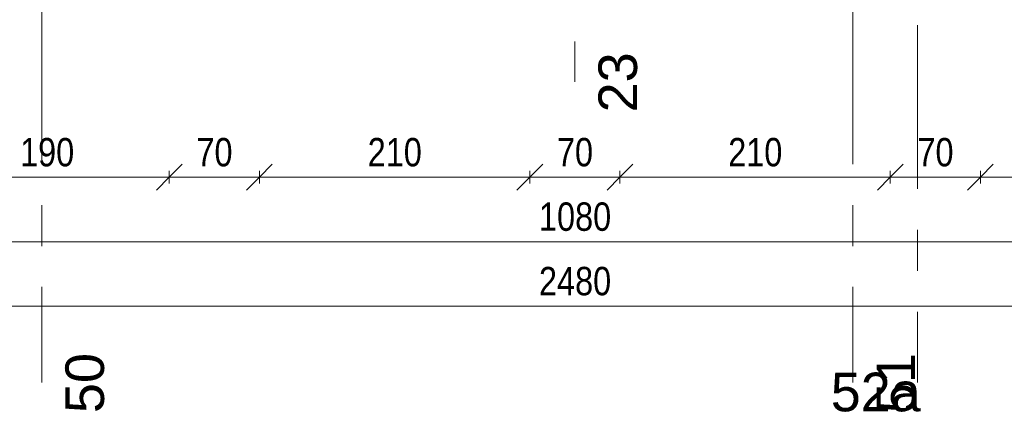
# Model space of a CAD drawing. Header units: centimetres. Extents: x -1743 to 21705, y -8842 to 3590.
# Tile 8 of 45: x -444 to 321, y -229 to 75. Entities that reach past the tile are written whole.
import ezdxf

# ---------------------------------------------------------------- set-up
doc = ezdxf.new("R2010")
doc.units = ezdxf.units.CM
doc.linetypes.add('Oś', pattern=[222.25, 127, -31.75, 31.75, -31.75])
for name, color, linetype, lineweight in [('A-ANNO-DIMS', 211, 'Continuous', 13), ('A-ANNO-DIMS-100', 211, 'Continuous', 13), ('S-GRID', 1, 'Continuous', 13), ('S-GRID-IDEN', 1, 'Continuous', 13)]:
    doc.layers.add(name, color=color, linetype=linetype, lineweight=lineweight)
doc.styles.add('Arial Narrow_2', font='ARIALN.TTF', dxfattribs={"height": 22})
doc.styles.add('Arial_1', font='arial.ttf', dxfattribs={"height": 30})
doc.dimstyles.new('Diagonal_1_100__0_1__1', dxfattribs={"dimscale": 30.48, "dimtxt": 22.515481, "dimasz": 0.656168, "dimexe": 0.164042, "dimexo": 0.0625, "dimgap": 0.065617, "dimtad": 1, "dimdec": 1, "dimrnd": 0.1, "dimdsep": 46, "dimtxsty": 'Arial Narrow_2', "dimblk1": 'OBLIQUE', "dimblk2": 'OBLIQUE', "dimsah": 1, "dimcen": 0.09, "dimazin": 0, "dimtfac": 1, "dimtdec": 4, "dimtix": 1, "dimtmove": 0, "dimatfit": 3, "dimfxl": 0.164042, "dimfxlon": 1, "dimtvp": 1, "dimtolj": 1, "dimtzin": 0, "dimarcsym": 2})

# ---------------------------------------------------------------- blocks, each defined once
blk = doc.blocks.new('Pawilon F_rvt-1-5_piętro III __10_50 m_ - stan istniejący')
at = {"layer": 'S-GRID', "linetype": 'Oś'}
blk.add_line((253.38, 515.63), (253.38, -206.1), dxfattribs=at)
at = {"layer": 'S-GRID-IDEN', "insert": (221.07, -213.56), "char_height": 30, "width": 72.1, "attachment_point": 5, "line_spacing_factor": 0.936439, "style": 'Arial_1'}
blk.add_mtext('\\pxqc,t4.23333,8.46667,12.7,16.93333,21.16667,25.4,29.63333,33.86667,38.1,42.33333,46.56667,50.8,55.03333,59.26667,63.5,67.73333,71.96667,76.2,80.43333,84.66667,88.9,93.13333,97.36667,101.6,105.83333,110.06667,114.3,118.53333,122.76667,127,131.23333,135.46667;{52a}', dxfattribs=at)
blk = doc.blocks.new('Pawilon E_rvt-1-5_piętro III __10_50 m_ - stan istniejący')
at = {"layer": 'S-GRID', "linetype": 'Oś'}
for p, q in [((-426.62, 534.83), (-426.62, -206.1)), ((203.38, 534.83), (203.38, -206.1))]:
    blk.add_line(p, q, dxfattribs=at)
at = {"layer": 'S-GRID-IDEN', "char_height": 30, "width": 48.3, "attachment_point": 5, "rotation": 90, "line_spacing_factor": 0.936439, "style": 'Arial_1'}
for s, insert in [('\\pxqc,t4.23333,8.46667,12.7,16.93333,21.16667,25.4,29.63333,33.86667,38.1,42.33333,46.56667,50.8,55.03333,59.26667,63.5,67.73333,71.96667,76.2,80.43333,84.66667,88.9,93.13333,97.36667,101.6,105.83333,110.06667,114.3,118.53333,122.76667,127,131.23333,135.46667;{50}', (-393.12, -206.43)), ('\\pxqc,t4.23333,8.46667,12.7,16.93333,21.16667,25.4,29.63333,33.86667,38.1,42.33333,46.56667,50.8,55.03333,59.26667,63.5,67.73333,71.96667,76.2,80.43333,84.66667,88.9,93.13333,97.36667,101.6,105.83333,110.06667,114.3,118.53333,122.76667,127,131.23333,135.46667;{51}', (236.88, -206.43))]:
    blk.add_mtext(s, dxfattribs=dict(at, insert=insert))
blk = doc.blocks.new('DIMBLOCK60-5_piętro III __10_50 m_ - stan istniejący')
at = {"layer": 'A-ANNO-DIMS-100'}
for p, q in [((-1252.62, -146.77), (-1242.62, -136.77)), ((1227.38, -146.77), (1237.38, -136.77)), ((-1252.62, -141.77), (-1252.62, -151.77)), ((-1252.62, -146.77), (-1252.62, -141.77)), ((1227.38, -141.77), (1227.38, -151.77)), ((1227.38, -146.77), (1227.38, -141.77)), ((-1252.62, -146.77), (-1262.62, -156.77)), ((-1252.62, -146.77), (1227.38, -146.77)), ((1227.38, -146.77), (1217.38, -156.77))]:
    blk.add_line(p, q, dxfattribs=at)
at = {"layer": 'A-ANNO-DIMS-100', "color": 0, "insert": (-40.5, -116.33), "char_height": 22, "width": 66.9031, "attachment_point": 1, "line_spacing_factor": 0.974696, "style": 'Arial Narrow_2'}
blk.add_mtext('2480', dxfattribs=at)
blk = doc.blocks.new('_Oblique')
at = {"color": 0, "linetype": 'ByBlock', "lineweight": -2}
blk.add_line((-0.5, -0.5), (0.5, 0.5), dxfattribs=at)
blk = doc.blocks.new('DIMBLOCK83-5_piętro III __10_50 m_ - stan istniejący')
at = {"layer": 'A-ANNO-DIMS-100'}
for p, q in [((302.38, -46.77), (312.38, -36.77)), ((492.38, -46.77), (502.38, -36.77)), ((302.38, -41.77), (302.38, -51.77)), ((302.38, -46.77), (302.38, -41.77)), ((492.38, -41.77), (492.38, -51.77)), ((492.38, -46.77), (492.38, -41.77)), ((302.38, -46.77), (292.38, -56.77)), ((492.38, -46.77), (302.38, -46.77)), ((492.38, -46.77), (482.38, -56.77))]:
    blk.add_line(p, q, dxfattribs=at)
at = {"layer": 'A-ANNO-DIMS-100', "color": 0, "insert": (376.47, -16.33), "char_height": 22, "width": 50.1774, "attachment_point": 1, "line_spacing_factor": 0.974696, "style": 'Arial Narrow_2'}
blk.add_mtext('190', dxfattribs=at)
blk = doc.blocks.new('DIMBLOCK84-5_piętro III __10_50 m_ - stan istniejący')
at = {"layer": 'A-ANNO-DIMS-100'}
for p, q in [((232.38, -46.77), (242.38, -36.77)), ((302.38, -46.77), (312.38, -36.77)), ((232.38, -41.77), (232.38, -51.77)), ((232.38, -46.77), (232.38, -41.77)), ((302.38, -41.77), (302.38, -51.77)), ((302.38, -46.77), (302.38, -41.77)), ((232.38, -46.77), (222.38, -56.77)), ((302.38, -46.77), (232.38, -46.77)), ((302.38, -46.77), (292.38, -56.77))]:
    blk.add_line(p, q, dxfattribs=at)
at = {"layer": 'A-ANNO-DIMS-100', "color": 0, "insert": (253.44, -16.33), "char_height": 22, "width": 33.4516, "attachment_point": 1, "line_spacing_factor": 0.974696, "style": 'Arial Narrow_2'}
blk.add_mtext('70', dxfattribs=at)
blk = doc.blocks.new('DIMBLOCK85-5_piętro III __10_50 m_ - stan istniejący')
at = {"layer": 'A-ANNO-DIMS-100'}
for p, q in [((22.38, -46.77), (32.38, -36.77)), ((232.38, -46.77), (242.38, -36.77)), ((22.38, -41.77), (22.38, -51.77)), ((22.38, -46.77), (22.38, -41.77)), ((232.38, -41.77), (232.38, -51.77)), ((232.38, -46.77), (232.38, -41.77)), ((22.38, -46.77), (12.38, -56.77)), ((232.38, -46.77), (22.38, -46.77)), ((232.38, -46.77), (222.38, -56.77))]:
    blk.add_line(p, q, dxfattribs=at)
at = {"layer": 'A-ANNO-DIMS-100', "color": 0, "insert": (106.47, -16.33), "char_height": 22, "width": 50.1774, "attachment_point": 1, "line_spacing_factor": 0.974696, "style": 'Arial Narrow_2'}
blk.add_mtext('210', dxfattribs=at)
blk = doc.blocks.new('DIMBLOCK86-5_piętro III __10_50 m_ - stan istniejący')
at = {"layer": 'A-ANNO-DIMS-100'}
for p, q in [((-47.62, -46.77), (-37.62, -36.77)), ((22.38, -46.77), (32.38, -36.77)), ((-47.62, -41.77), (-47.62, -51.77)), ((-47.62, -46.77), (-47.62, -41.77)), ((22.38, -41.77), (22.38, -51.77)), ((22.38, -46.77), (22.38, -41.77)), ((-47.62, -46.77), (-57.62, -56.77)), ((22.38, -46.77), (-47.62, -46.77)), ((22.38, -46.77), (12.38, -56.77))]:
    blk.add_line(p, q, dxfattribs=at)
at = {"layer": 'A-ANNO-DIMS-100', "color": 0, "insert": (-26.56, -16.33), "char_height": 22, "width": 33.4516, "attachment_point": 1, "line_spacing_factor": 0.974696, "style": 'Arial Narrow_2'}
blk.add_mtext('70', dxfattribs=at)
blk = doc.blocks.new('DIMBLOCK87-5_piętro III __10_50 m_ - stan istniejący')
at = {"layer": 'A-ANNO-DIMS-100'}
for p, q in [((-257.62, -46.77), (-247.62, -36.77)), ((-47.62, -46.77), (-37.62, -36.77)), ((-257.62, -41.77), (-257.62, -51.77)), ((-257.62, -46.77), (-257.62, -41.77)), ((-47.62, -41.77), (-47.62, -51.77)), ((-47.62, -46.77), (-47.62, -41.77)), ((-257.62, -46.77), (-267.62, -56.77)), ((-47.62, -46.77), (-257.62, -46.77)), ((-47.62, -46.77), (-57.62, -56.77))]:
    blk.add_line(p, q, dxfattribs=at)
at = {"layer": 'A-ANNO-DIMS-100', "color": 0, "insert": (-173.53, -16.33), "char_height": 22, "width": 50.1774, "attachment_point": 1, "line_spacing_factor": 0.974696, "style": 'Arial Narrow_2'}
blk.add_mtext('210', dxfattribs=at)
blk = doc.blocks.new('DIMBLOCK88-5_piętro III __10_50 m_ - stan istniejący')
at = {"layer": 'A-ANNO-DIMS-100'}
for p, q in [((-327.62, -46.77), (-317.62, -36.77)), ((-257.62, -46.77), (-247.62, -36.77)), ((-327.62, -41.77), (-327.62, -51.77)), ((-327.62, -46.77), (-327.62, -41.77)), ((-257.62, -41.77), (-257.62, -51.77)), ((-257.62, -46.77), (-257.62, -41.77)), ((-327.62, -46.77), (-337.62, -56.77)), ((-257.62, -46.77), (-327.62, -46.77)), ((-257.62, -46.77), (-267.62, -56.77))]:
    blk.add_line(p, q, dxfattribs=at)
at = {"layer": 'A-ANNO-DIMS-100', "color": 0, "insert": (-306.56, -16.33), "char_height": 22, "width": 33.4516, "attachment_point": 1, "line_spacing_factor": 0.974696, "style": 'Arial Narrow_2'}
blk.add_mtext('70', dxfattribs=at)
blk = doc.blocks.new('DIMBLOCK89-5_piętro III __10_50 m_ - stan istniejący')
at = {"layer": 'A-ANNO-DIMS-100'}
for p, q in [((-517.62, -46.77), (-507.62, -36.77)), ((-327.62, -46.77), (-317.62, -36.77)), ((-517.62, -41.77), (-517.62, -51.77)), ((-517.62, -46.77), (-517.62, -41.77)), ((-327.62, -41.77), (-327.62, -51.77)), ((-327.62, -46.77), (-327.62, -41.77)), ((-517.62, -46.77), (-527.62, -56.77)), ((-327.62, -46.77), (-517.62, -46.77)), ((-327.62, -46.77), (-337.62, -56.77))]:
    blk.add_line(p, q, dxfattribs=at)
at = {"layer": 'A-ANNO-DIMS-100', "color": 0, "insert": (-443.53, -16.33), "char_height": 22, "width": 50.1774, "attachment_point": 1, "line_spacing_factor": 0.974696, "style": 'Arial Narrow_2'}
blk.add_mtext('190', dxfattribs=at)
blk = doc.blocks.new('DIMBLOCK97-5_piętro III __10_50 m_ - stan istniejący')
at = {"layer": 'A-ANNO-DIMS-100'}
for p, q in [((-552.62, -96.77), (-542.62, -86.77)), ((-552.62, -91.77), (-552.62, -101.77)), ((-552.62, -96.77), (-552.62, -91.77)), ((527.38, -96.77), (537.38, -86.77)), ((527.38, -91.77), (527.38, -101.77)), ((527.38, -96.77), (527.38, -91.77)), ((-552.62, -96.77), (-562.62, -106.77)), ((527.38, -96.77), (-552.62, -96.77)), ((527.38, -96.77), (517.38, -106.77))]:
    blk.add_line(p, q, dxfattribs=at)
at = {"layer": 'A-ANNO-DIMS-100', "color": 0, "insert": (-40.5, -66.33), "char_height": 22, "width": 66.9031, "attachment_point": 1, "line_spacing_factor": 0.974696, "style": 'Arial Narrow_2'}
blk.add_mtext('1080', dxfattribs=at)

msp = doc.modelspace()

# ---------------------------------------------------------------- linework, layer by layer
at = {"layer": 'S-GRID', "linetype": 'Oś'}
msp.add_line((-12.62, 2884.27), (-12.62, 27.13), dxfattribs=at)

# ---------------------------------------------------------------- block references
at = {"lineweight": 5}
for name in ['Pawilon E_rvt-1-5_piętro III __10_50 m_ - stan istniejący', 'Pawilon F_rvt-1-5_piętro III __10_50 m_ - stan istniejący']:
    msp.add_blockref(name, (0, 0), dxfattribs=at)

# ---------------------------------------------------------------- texts
at = {"layer": 'S-GRID-IDEN', "insert": (20.88, 26.79), "char_height": 30, "width": 48.3, "attachment_point": 5, "rotation": 90, "line_spacing_factor": 0.936439, "style": 'Arial_1'}
msp.add_mtext('\\pxqc,t4.23333,8.46667,12.7,16.93333,21.16667,25.4,29.63333,33.86667,38.1,42.33333,46.56667,50.8,55.03333,59.26667,63.5,67.73333,71.96667,76.2,80.43333,84.66667,88.9,93.13333,97.36667,101.6,105.83333,110.06667,114.3,118.53333,122.76667,127,131.23333,135.46667;{23}', dxfattribs=at)

# ---------------------------------------------------------------- dimensions: what is measured, and where the dimension line sits
at = {"layer": 'A-ANNO-DIMS'}
for base, p1, p2, override, picture, middle in [((-517.62, -46.77), (-327.62, -41.77), (-517.62, -41.77), {"dimpost": '<>', "dimfxl": 190}, 'DIMBLOCK89-5_piętro III __10_50 m_ - stan istniejący', (-422.62, -33.53)), ((-327.62, -46.77), (-257.62, -41.77), (-327.62, -41.77), {"dimpost": '<>', "dimfxl": 70}, 'DIMBLOCK88-5_piętro III __10_50 m_ - stan istniejący', (-292.62, -33.53)), ((-257.62, -46.77), (-47.62, -41.77), (-257.62, -41.77), {"dimpost": '<>', "dimfxl": 210}, 'DIMBLOCK87-5_piętro III __10_50 m_ - stan istniejący', (-152.62, -33.53)), ((-47.62, -46.77), (22.38, -41.77), (-47.62, -41.77), {"dimpost": '<>', "dimfxl": 70}, 'DIMBLOCK86-5_piętro III __10_50 m_ - stan istniejący', (-12.62, -33.53)), ((22.38, -46.77), (232.38, -41.77), (22.38, -41.77), {"dimpost": '<>', "dimfxl": 210}, 'DIMBLOCK85-5_piętro III __10_50 m_ - stan istniejący', (127.38, -33.53)), ((232.38, -46.77), (302.38, -41.77), (232.38, -41.77), {"dimpost": '<>', "dimfxl": 70}, 'DIMBLOCK84-5_piętro III __10_50 m_ - stan istniejący', (267.38, -33.53)), ((302.38, -46.77), (492.38, -41.77), (302.38, -41.77), {"dimpost": '<>', "dimfxl": 190}, 'DIMBLOCK83-5_piętro III __10_50 m_ - stan istniejący', (397.38, -33.53))]:
    dim = msp.add_linear_dim(base=base, p1=p1, p2=p2, angle=0, dimstyle='Diagonal_1_100__0_1__1', override=override, dxfattribs=at)
    dim.commit()
    dim.dimension.update_dxf_attribs({"geometry": picture, "text_midpoint": middle})
for base, p1, p2, override, picture, middle in [((-552.62, -96.77), (527.38, -91.77), (-552.62, -91.77), {"dimpost": '<>', "dimfxl": 1080}, 'DIMBLOCK97-5_piętro III __10_50 m_ - stan istniejący', (-12.62, -83.53)), ((1227.38, -146.77), (-1252.62, -141.77), (1227.38, -141.77), {"dimpost": '<>', "dimfxl": 2480}, 'DIMBLOCK60-5_piętro III __10_50 m_ - stan istniejący', (-12.62, -133.53))]:
    dim = msp.add_linear_dim(base=base, p1=p1, p2=p2, dimstyle='Diagonal_1_100__0_1__1', override=override, dxfattribs=at)
    dim.commit()
    dim.dimension.update_dxf_attribs({"geometry": picture, "text_midpoint": middle})

doc.saveas('drawing.dxf')
